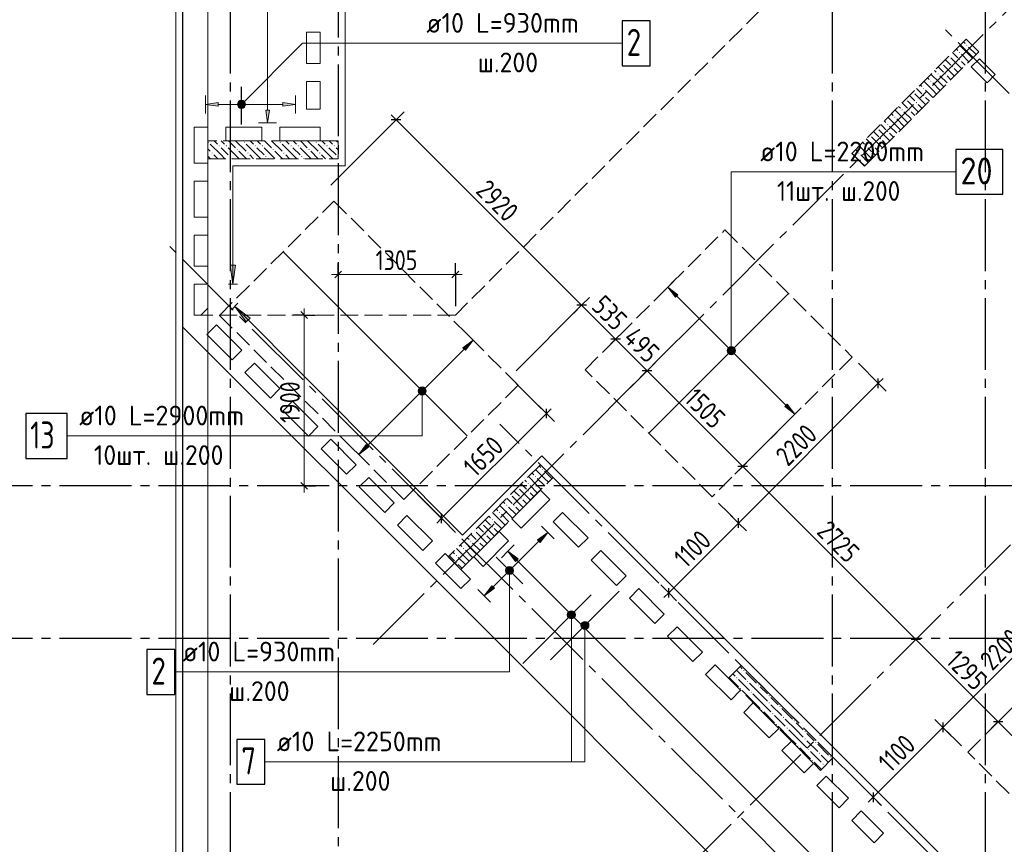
# Model space of a CAD drawing. Header units: millimetres. Extents: x 0 to 43617, y 0 to 59400.
# Tile 4 of 30: x 5581 to 16538, y 15040 to 24218. Entities that reach past the tile are written whole.
import ezdxf

# ---------------------------------------------------------------- set-up
doc = ezdxf.new("R2010")
doc.units = ezdxf.units.MM
doc.linetypes.add('______2', pattern=[270, 200, -70])
doc.linetypes.add('______5', pattern=[1100, 800, -100, 100, -100])
for name, color, linetype, lineweight in [('Standard', 7, 'Continuous', 25), ('ДОП Низ по У', 7, 'Continuous', 25), ('ДОП Низ по Х', 7, 'Continuous', 25), ('ЖБ Пилон', 180, 'Continuous', 25), ('Обрамление П-обр. равн.', 7, 'Continuous', 25), ('Оси', 40, '______5', 18), ('Позиционная метка линия выноска', 7, 'Continuous', 13), ('Позиционная метка номер позиции', 7, 'Continuous', 13), ('Примечания', 7, 'Continuous', 25)]:
    doc.layers.add(name, color=color, linetype=linetype, lineweight=lineweight)
doc.layers.add('ЖБ Перекрытие верхний уровень', color=7, linetype='Continuous', lineweight=25, true_color=0xe0e0ff)
doc.styles.add('GOST 2.304-81', font='txt')
doc.styles.add('ISOCPEUR', font='txt')

msp = doc.modelspace()

# ---------------------------------------------------------------- hatches: boundary and pattern name
at = {"layer": 'ДОП Низ по У', "linetype": 'Continuous', "lineweight": 13, "transparency": 33554687}
msp.add_hatch(color=7, dxfattribs=at).paths.add_polyline_path([(12878, 21128), (12793, 21241), (12906, 21156)], flags=16)
for points in [[(13464, 20544), (13491, 20570), (13474, 20561)], [(13491, 20570), (13464, 20544), (13464, 20525)], [(13491, 20570), (13464, 20525), (13510, 20570)], [(13510, 20570), (13464, 20525), (13474, 20508)], [(13510, 20570), (13474, 20508), (13527, 20561)], [(13527, 20561), (13474, 20508), (13491, 20498)], [(13527, 20561), (13491, 20498), (13536, 20544)], [(13536, 20544), (13491, 20498), (13510, 20498)], [(13536, 20544), (13510, 20498), (13536, 20525)], [(13536, 20525), (13510, 20498), (13527, 20508)], [(14094, 19912), (14207, 19827), (14122, 19940)]]:
    msp.add_hatch(color=7, dxfattribs=at).paths.add_polyline_path(points)
at = {"layer": 'ДОП Низ по Х', "linetype": 'Continuous', "lineweight": 13, "transparency": 33554687}
for points in [[(10541, 20538), (10626, 20651), (10513, 20566)], [(10024, 20095), (10087, 20059), (10034, 20112)], [(10024, 20076), (10070, 20049), (10024, 20095)], [(10024, 20095), (10070, 20049), (10087, 20059)], [(10051, 20049), (10024, 20076), (10034, 20059)], [(10024, 20076), (10051, 20049), (10070, 20049)], [(10034, 20112), (10096, 20076), (10051, 20121)], [(10034, 20112), (10087, 20059), (10096, 20076)], [(10051, 20121), (10096, 20076), (10096, 20095)], [(10051, 20121), (10096, 20095), (10070, 20121)], [(10070, 20121), (10096, 20095), (10087, 20112)]]:
    msp.add_hatch(color=7, dxfattribs=at).paths.add_polyline_path(points)
msp.add_hatch(color=7, dxfattribs=at).paths.add_polyline_path([(9466, 19463), (9353, 19378), (9438, 19491)], flags=16)
at = {"layer": 'ЖБ Пилон', "linetype": 'Continuous', "lineweight": 18, "transparency": 33554687}
for points in [[(16114, 23933), (16121, 23940), (16127, 23933), (16121, 23927)], [(15926, 23815), (15927, 23813), (15921, 23807), (15919, 23809)], [(16034, 23853), (16041, 23860), (16047, 23853), (16041, 23847)], [(16034, 23773), (16041, 23780), (16047, 23773), (16041, 23767)], [(15846, 23735), (15847, 23733), (15841, 23727), (15839, 23729)], [(15954, 23693), (15961, 23700), (15967, 23693), (15961, 23687)], [(15794, 23613), (15801, 23620), (15807, 23613), (15801, 23607)], [(15874, 23613), (15881, 23620), (15887, 23613), (15881, 23607)], [(15634, 23453), (15641, 23460), (15647, 23453), (15641, 23447)], [(15714, 23533), (15721, 23540), (15727, 23533), (15721, 23527)], [(15526, 23415), (15527, 23413), (15521, 23407), (15519, 23409)], [(15634, 23373), (15641, 23380), (15647, 23373), (15641, 23367)], [(15446, 23335), (15447, 23333), (15441, 23327), (15439, 23329)], [(15554, 23293), (15561, 23300), (15567, 23293), (15561, 23287)], [(15314, 23133), (15321, 23140), (15327, 23133), (15321, 23127)], [(15394, 23213), (15401, 23220), (15407, 23213), (15401, 23207)], [(15474, 23213), (15481, 23220), (15487, 23213), (15481, 23207)], [(15126, 23015), (15127, 23013), (15121, 23007), (15119, 23009)], [(15234, 23053), (15241, 23060), (15247, 23053), (15241, 23047)], [(15046, 22935), (15047, 22933), (15041, 22927), (15039, 22929)], [(15234, 22973), (15241, 22980), (15247, 22973), (15241, 22967)], [(7674, 22853), (7681, 22860), (7687, 22853), (7681, 22847)], [(7794, 22813), (7801, 22820), (7807, 22813), (7801, 22807)], [(7874, 22813), (7881, 22820), (7887, 22813), (7881, 22807)], [(8074, 22853), (8081, 22860), (8087, 22853), (8081, 22847)], [(8194, 22813), (8201, 22820), (8207, 22813), (8201, 22807)], [(8274, 22813), (8281, 22820), (8287, 22813), (8281, 22807)], [(8474, 22853), (8481, 22860), (8487, 22853), (8481, 22847)], [(8594, 22813), (8601, 22820), (8607, 22813), (8601, 22807)], [(8674, 22813), (8681, 22820), (8687, 22813), (8681, 22807)], [(8874, 22853), (8881, 22860), (8887, 22853), (8881, 22847)], [(8994, 22813), (9001, 22820), (9007, 22813), (9001, 22807)], [(9074, 22813), (9081, 22820), (9087, 22813), (9081, 22807)], [(14994, 22813), (15001, 22820), (15007, 22813), (15001, 22807)], [(15074, 22813), (15081, 22820), (15087, 22813), (15081, 22807)], [(15154, 22893), (15161, 22900), (15167, 22893), (15161, 22887)], [(7714, 22733), (7721, 22740), (7727, 22733), (7721, 22727)], [(7914, 22693), (7921, 22700), (7927, 22693), (7921, 22687)], [(7994, 22773), (8001, 22780), (8007, 22773), (8001, 22767)], [(8114, 22733), (8121, 22740), (8127, 22733), (8121, 22727)], [(8314, 22693), (8321, 22700), (8327, 22693), (8321, 22687)], [(8394, 22773), (8401, 22780), (8407, 22773), (8401, 22767)], [(8514, 22733), (8521, 22740), (8527, 22733), (8521, 22727)], [(8714, 22693), (8721, 22700), (8727, 22693), (8721, 22687)], [(8794, 22773), (8801, 22780), (8807, 22773), (8801, 22767)], [(8914, 22733), (8921, 22740), (8927, 22733), (8921, 22727)], [(9114, 22693), (9121, 22700), (9124, 22697), (9124, 22690), (9121, 22687)], [(14914, 22733), (14921, 22740), (14927, 22733), (14921, 22727)], [(11394, 19213), (11401, 19220), (11407, 19213), (11401, 19207)], [(11314, 19133), (11321, 19140), (11327, 19133), (11321, 19127)], [(11126, 19015), (11127, 19013), (11121, 19007), (11119, 19009)], [(11234, 19053), (11241, 19060), (11247, 19053), (11241, 19047)], [(11234, 18973), (11241, 18980), (11247, 18973), (11241, 18967)], [(11046, 18935), (11047, 18933), (11041, 18927), (11039, 18929)], [(11154, 18893), (11161, 18900), (11167, 18893), (11161, 18887)], [(10914, 18733), (10921, 18740), (10927, 18733), (10921, 18727)], [(10994, 18813), (11001, 18820), (11007, 18813), (11001, 18807)], [(11074, 18813), (11081, 18820), (11087, 18813), (11081, 18807)], [(10834, 18653), (10841, 18660), (10847, 18653), (10841, 18647)], [(10646, 18535), (10647, 18533), (10641, 18527), (10639, 18529)], [(10726, 18615), (10727, 18613), (10721, 18607), (10719, 18609)], [(10834, 18573), (10841, 18580), (10847, 18573), (10841, 18567)], [(10594, 18413), (10601, 18420), (10607, 18413), (10601, 18407)], [(10674, 18413), (10681, 18420), (10687, 18413), (10681, 18407)], [(10754, 18493), (10761, 18500), (10767, 18493), (10761, 18487)], [(10514, 18333), (10521, 18340), (10527, 18333), (10521, 18327)], [(10434, 18253), (10441, 18260), (10447, 18253), (10441, 18247)], [(10434, 18173), (10441, 18180), (10447, 18173), (10441, 18167)], [(13554, 16893), (13561, 16900), (13567, 16893), (13561, 16887)], [(13634, 16973), (13641, 16980), (13647, 16973), (13641, 16967)], [(13594, 16773), (13601, 16780), (13607, 16773), (13601, 16767)], [(13674, 16853), (13681, 16860), (13687, 16853), (13681, 16847)], [(13794, 16813), (13801, 16820), (13807, 16813), (13801, 16807)], [(13714, 16733), (13721, 16740), (13727, 16733), (13721, 16727)], [(13914, 16693), (13921, 16700), (13927, 16693), (13921, 16687)], [(13914, 16613), (13921, 16620), (13927, 16613), (13921, 16607)], [(14034, 16573), (14041, 16580), (14047, 16573), (14041, 16567)], [(13834, 16533), (13841, 16540), (13847, 16533), (13841, 16527)], [(13954, 16493), (13961, 16500), (13967, 16493), (13961, 16487)], [(14074, 16453), (14081, 16460), (14087, 16453), (14081, 16447)], [(13994, 16373), (14001, 16380), (14007, 16373), (14001, 16367)], [(14114, 16333), (14121, 16340), (14127, 16333), (14121, 16327)], [(14194, 16413), (14201, 16420), (14207, 16413), (14201, 16407)], [(14314, 16293), (14321, 16300), (14327, 16293), (14321, 16287)], [(14314, 16213), (14321, 16220), (14327, 16213), (14321, 16207)], [(14234, 16133), (14241, 16140), (14247, 16133), (14241, 16127)], [(14434, 16173), (14441, 16180), (14447, 16173), (14441, 16167)], [(14354, 16093), (14361, 16100), (14367, 16093), (14361, 16087)], [(14474, 16053), (14481, 16060), (14487, 16053), (14481, 16047)], [(14594, 16013), (14601, 16020), (14607, 16013), (14601, 16007)], [(14394, 15973), (14401, 15980), (14407, 15973), (14401, 15967)], [(14514, 15933), (14521, 15940), (14527, 15933), (14521, 15927)]]:
    msp.add_hatch(color=7, dxfattribs=at).paths.add_polyline_path(points, flags=16)
at = {"layer": 'Обрамление П-обр. равн.', "linetype": 'Continuous', "lineweight": 13, "transparency": 33554687}
for points in [[(7789, 23255), (7649, 23275), (7789, 23295)], [(8360, 23210), (8340, 23070), (8320, 23210)], [(11098, 18188), (11013, 18301), (11127, 18216)], [(10863, 17890), (10750, 17805), (10834, 17918)]]:
    msp.add_hatch(color=7, dxfattribs=at).paths.add_polyline_path(points, flags=16)
for points in [[(8010, 23253), (8010, 23298), (8004, 23275)], [(8010, 23298), (8026, 23236), (8026, 23314)], [(8010, 23298), (8010, 23253), (8026, 23236)], [(8026, 23314), (8049, 23230), (8049, 23320)], [(8026, 23314), (8026, 23236), (8049, 23230)], [(8049, 23320), (8049, 23230), (8071, 23236)], [(8049, 23320), (8071, 23236), (8071, 23314)], [(8071, 23314), (8071, 23236), (8088, 23253)], [(8071, 23314), (8088, 23253), (8088, 23298)], [(8088, 23298), (8088, 23253), (8094, 23275)], [(8509, 23255), (8649, 23275), (8509, 23295)], [(11372, 18399), (11457, 18512), (11344, 18427)], [(10996, 18097), (11059, 18061), (11006, 18114)], [(10996, 18078), (11042, 18051), (10996, 18097)], [(10996, 18097), (11042, 18051), (11059, 18061)], [(11006, 18114), (11068, 18078), (11023, 18124)], [(11006, 18114), (11059, 18061), (11068, 18078)], [(11023, 18124), (11068, 18078), (11068, 18097)], [(11023, 18124), (11068, 18097), (11042, 18124)], [(11042, 18124), (11068, 18097), (11059, 18114)], [(11023, 18051), (10996, 18078), (11006, 18061)], [(10996, 18078), (11023, 18051), (11042, 18051)], [(11684, 17604), (11711, 17630), (11694, 17621)], [(11711, 17630), (11684, 17604), (11684, 17585)], [(11711, 17630), (11684, 17585), (11730, 17630)], [(11730, 17630), (11684, 17585), (11694, 17568)], [(11730, 17630), (11694, 17568), (11747, 17621)], [(11747, 17621), (11694, 17568), (11711, 17558)], [(11747, 17621), (11711, 17558), (11757, 17604)], [(11757, 17604), (11711, 17558), (11730, 17558)], [(11757, 17604), (11730, 17558), (11757, 17585)], [(11757, 17585), (11730, 17558), (11747, 17568)]]:
    msp.add_hatch(color=7, dxfattribs=at).paths.add_polyline_path(points)
at = {"layer": 'Позиционная метка линия выноска', "linetype": 'Continuous', "lineweight": 13, "transparency": 33554687}
msp.add_hatch(color=7, dxfattribs=at).paths.add_polyline_path([(7924, 21485), (7954, 21275), (7984, 21485)])
msp.add_hatch(color=7, dxfattribs=at).paths.add_polyline_path([(8102, 20855), (7975, 21025), (8144, 20897)], flags=16)
at = {"layer": 'Позиционная метка номер позиции', "linetype": 'Continuous', "lineweight": 13, "transparency": 33554687}
for points in [[(8006, 23286), (8081, 23243), (8017, 23307)], [(8006, 23264), (8060, 23232), (8006, 23286)], [(8006, 23286), (8060, 23232), (8081, 23243)], [(8038, 23232), (8006, 23264), (8017, 23243)], [(8006, 23264), (8038, 23232), (8060, 23232)], [(8017, 23307), (8092, 23264), (8038, 23318)], [(8017, 23307), (8081, 23243), (8092, 23264)], [(8038, 23318), (8092, 23264), (8092, 23286)], [(8038, 23318), (8092, 23286), (8060, 23318)], [(8060, 23318), (8092, 23286), (8081, 23307)], [(13455, 20534), (13545, 20534), (13539, 20557)], [(13455, 20534), (13539, 20557), (13461, 20557)], [(13461, 20512), (13545, 20534), (13455, 20534)], [(13461, 20557), (13539, 20557), (13523, 20573)], [(13461, 20557), (13523, 20573), (13478, 20573)], [(13461, 20512), (13539, 20512), (13545, 20534)], [(13478, 20495), (13539, 20512), (13461, 20512)], [(13478, 20573), (13523, 20573), (13500, 20579)], [(13478, 20495), (13523, 20495), (13539, 20512)], [(13523, 20495), (13478, 20495), (13500, 20489)], [(10099, 20108), (10021, 20108), (10015, 20085)], [(10099, 20108), (10015, 20085), (10105, 20085)], [(10105, 20085), (10015, 20085), (10021, 20063)], [(10083, 20124), (10038, 20124), (10021, 20108)], [(10083, 20124), (10021, 20108), (10099, 20108)], [(10105, 20085), (10021, 20063), (10099, 20063)], [(10099, 20063), (10021, 20063), (10038, 20046)], [(10038, 20124), (10083, 20124), (10060, 20130)], [(10099, 20063), (10038, 20046), (10083, 20046)], [(10083, 20046), (10038, 20046), (10060, 20040)], [(11071, 18110), (10994, 18110), (10987, 18088)], [(11071, 18110), (10987, 18088), (11077, 18088)], [(11077, 18088), (10987, 18088), (10994, 18065)], [(11055, 18126), (11010, 18126), (10994, 18110)], [(11055, 18126), (10994, 18110), (11071, 18110)], [(11077, 18088), (10994, 18065), (11071, 18065)], [(11010, 18126), (11055, 18126), (11032, 18133)], [(11071, 18065), (10994, 18065), (11010, 18049)], [(11071, 18065), (11010, 18049), (11055, 18049)], [(11055, 18049), (11010, 18049), (11032, 18043)], [(11759, 17617), (11682, 17617), (11675, 17594)], [(11759, 17617), (11675, 17594), (11765, 17594)], [(11765, 17594), (11675, 17594), (11682, 17572)], [(11743, 17633), (11698, 17633), (11682, 17617)], [(11743, 17633), (11682, 17617), (11759, 17617)], [(11765, 17594), (11682, 17572), (11759, 17572)], [(11759, 17572), (11682, 17572), (11698, 17555)], [(11698, 17633), (11743, 17633), (11720, 17639)], [(11759, 17572), (11698, 17555), (11743, 17555)], [(11743, 17555), (11698, 17555), (11720, 17549)], [(11909, 17498), (11832, 17498), (11826, 17476)], [(11909, 17498), (11826, 17476), (11916, 17476)], [(11916, 17476), (11826, 17476), (11832, 17453)], [(11893, 17514), (11848, 17514), (11832, 17498)], [(11893, 17514), (11832, 17498), (11909, 17498)], [(11916, 17476), (11832, 17453), (11909, 17453)], [(11909, 17453), (11832, 17453), (11848, 17437)], [(11848, 17514), (11893, 17514), (11871, 17521)], [(11909, 17453), (11848, 17437), (11893, 17437)], [(11893, 17437), (11848, 17437), (11871, 17431)]]:
    msp.add_hatch(color=7, dxfattribs=at).paths.add_polyline_path(points)

# ---------------------------------------------------------------- linework, layer by layer
at = {"layer": 'Standard', "color": 7, "linetype": 'Continuous', "lineweight": 13, "transparency": 33554687}
for p, q in [((9769, 23104), (9716, 23157)), ((11834, 21039), (9769, 23104)), ((9124, 21381), (9049, 21381)), ((9124, 21381), (10429, 21381)), ((10429, 21381), (10504, 21381)), ((12212, 20661), (11834, 21039)), ((8748, 20930), (8748, 21005)), ((12562, 20311), (12212, 20661)), ((13627, 19246), (12562, 20311)), ((13580, 18615), (15136, 20171)), ((15136, 20171), (15189, 20224)), ((10275, 18668), (11442, 19834)), ((11442, 19834), (11495, 19887)), ((15554, 17320), (13627, 19246)), ((8748, 19030), (8748, 18955)), ((10275, 18668), (10222, 18615)), ((12803, 17838), (13580, 18615)), ((17410, 17897), (15855, 16341)), ((12803, 17838), (12750, 17785)), ((16469, 16404), (15554, 17320)), ((15855, 16341), (15077, 15563)), ((17463, 15410), (16469, 16404)), ((15077, 15563), (15024, 15510))]:
    msp.add_line(p, q, dxfattribs=at)
at = {"layer": 'Standard', "color": 251, "linetype": 'Continuous', "lineweight": -3, "true_color": 0x656565, "transparency": 33554687}
for p, q in [((9769, 23104), (9858, 23192)), ((9769, 23104), (9042, 22376)), ((9769, 23104), (9681, 23015)), ((9124, 21381), (9124, 21506)), ((10429, 21381), (10429, 21506)), ((9124, 21381), (9124, 21256)), ((9124, 21381), (9124, 21030)), ((10429, 21381), (10429, 21256)), ((10429, 21381), (10429, 21030)), ((11834, 21039), (11107, 20311)), ((11834, 21039), (11746, 20951)), ((11834, 21039), (11923, 21127)), ((8748, 20930), (8623, 20930)), ((8748, 20930), (8873, 20930)), ((8748, 20930), (8748, 20930)), ((12212, 20661), (12301, 20749)), ((12212, 20661), (12124, 20572)), ((12212, 20661), (12157, 20605)), ((12562, 20311), (12651, 20399)), ((15136, 20171), (14914, 20393)), ((12562, 20311), (12373, 20122)), ((12562, 20311), (12474, 20222)), ((15136, 20171), (15048, 20259)), ((15136, 20171), (15224, 20083)), ((11442, 19834), (11354, 19923)), ((11442, 19834), (11531, 19746)), ((13627, 19246), (13715, 19335)), ((13627, 19246), (13538, 19158)), ((8748, 19030), (8623, 19030)), ((8748, 19030), (8873, 19030)), ((8748, 19030), (8748, 19030)), ((10275, 18668), (9940, 19003)), ((10275, 18668), (10187, 18756)), ((10275, 18668), (10364, 18579)), ((13580, 18615), (13492, 18704)), ((13580, 18615), (13669, 18527)), ((12803, 17838), (12714, 17926)), ((12803, 17838), (12891, 17749)), ((12803, 17838), (12803, 17838)), ((15554, 17320), (15355, 17121)), ((15554, 17320), (15465, 17231)), ((15554, 17320), (15642, 17408)), ((16469, 16404), (16558, 16492)), ((15855, 16341), (15766, 16430)), ((15855, 16341), (15943, 16253)), ((15855, 16341), (16060, 16136)), ((16469, 16404), (16381, 16315)), ((16469, 16404), (16469, 16404)), ((15077, 15563), (14988, 15652)), ((15077, 15563), (15165, 15475)), ((15077, 15563), (15077, 15563))]:
    msp.add_line(p, q, dxfattribs=at)
at = {"layer": 'Standard', "color": 7, "linetype": 'Continuous', "lineweight": 25, "transparency": 33554687}
for p, q in [((9822, 23104), (9716, 23104)), ((9086, 21343), (9161, 21418)), ((10391, 21343), (10466, 21418)), ((11887, 21039), (11781, 21039)), ((8710, 20968), (8785, 20893)), ((12265, 20661), (12159, 20661)), ((12616, 20311), (12509, 20311)), ((15136, 20118), (15136, 20224)), ((11442, 19781), (11442, 19887)), ((13680, 19246), (13574, 19246)), ((8710, 19068), (8785, 18993)), ((10275, 18615), (10275, 18721)), ((13580, 18562), (13580, 18668)), ((12803, 17785), (12803, 17891)), ((15607, 17320), (15501, 17320)), ((15855, 16394), (15855, 16288)), ((16522, 16404), (16416, 16404)), ((15077, 15616), (15077, 15510))]:
    msp.add_line(p, q, dxfattribs=at)
at = {"layer": 'Standard', "color": 254, "linetype": 'Continuous', "lineweight": 18, "true_color": 0xc4c4ff, "transparency": 33554687}
msp.add_lwpolyline([(7319, 10025), (33145, 10025), (33145, 57291), (7319, 57291), (7319, 10025)], dxfattribs=at)
at = {"layer": 'Standard', "color": 7, "linetype": 'Continuous', "lineweight": 25, "transparency": 33554687}
msp.add_lwpolyline([(7394, 10100), (33074, 10100), (33074, 57220), (7394, 57220), (7394, 10100)], dxfattribs=at)
at = {"layer": 'Standard', "color": 7, "linetype": 'Continuous', "lineweight": 13, "transparency": 33554687}
for points in [[(7674, 10380), (33074, 10380), (33074, 57220), (7674, 57220), (7674, 10380)], [(8748, 20930), (8748, 19666), (8748, 19666), (8748, 19030)]]:
    msp.add_lwpolyline(points, dxfattribs=at)
at = {"layer": 'Standard', "color": 251, "linetype": 'Continuous', "lineweight": -3, "true_color": 0x656565, "transparency": 33554687}
for points in [[(11442, 19834), (11333, 19944), (11333, 19944), (11107, 20170)], [(13627, 19246), (13639, 19258), (13639, 19258), (13639, 19258), (13639, 19258), (13639, 19258), (13639, 19258), (13639, 19258), (13639, 19258), (14137, 19756)], [(13580, 18615), (13568, 18627), (13568, 18627), (13468, 18728), (13468, 18728), (13359, 18837)]]:
    msp.add_lwpolyline(points, dxfattribs=at)
at = {"layer": 'ДОП Низ по У', "color": 7, "linetype": 'Continuous', "lineweight": 13, "transparency": 33554687}
msp.add_line((13800, 22524), (15886, 22524), dxfattribs=at)
at = {"layer": 'ДОП Низ по У', "color": 251, "linetype": 'Continuous', "lineweight": 13, "true_color": 0x494949, "transparency": 33554687}
for p, q in [((12793, 21241), (12864, 21312)), ((12793, 21241), (12722, 21170)), ((12793, 21241), (12906, 21156)), ((12878, 21128), (12793, 21241)), ((12793, 21241), (12793, 21241)), ((12906, 21156), (12878, 21128)), ((12892, 21142), (13479, 20555)), ((13474, 20508), (13474, 20508)), ((13521, 20513), (14108, 19926)), ((13527, 20561), (13527, 20561)), ((14122, 19940), (14094, 19912)), ((14094, 19912), (14207, 19827)), ((14207, 19827), (14122, 19940)), ((14207, 19827), (14278, 19898)), ((14207, 19827), (14137, 19756)), ((14207, 19827), (14207, 19827))]:
    msp.add_line(p, q, dxfattribs=at)
at = {"layer": 'ДОП Низ по У', "color": 7, "linetype": 'Continuous', "lineweight": 18, "transparency": 33554687}
msp.add_line((14133, 21167), (12584, 19618), dxfattribs=at)
at = {"layer": 'ДОП Низ по У', "color": 7, "linetype": 'Continuous', "lineweight": 25, "transparency": 33554687}
msp.add_lwpolyline([(16000, 22274), (16520, 22274), (16520, 22774), (16000, 22774), (16000, 22274)], dxfattribs=at)
at = {"layer": 'ДОП Низ по У', "color": 251, "linetype": 'Continuous', "lineweight": 13, "true_color": 0x494949, "transparency": 33554687}
msp.add_circle((13500, 20534), 37.5, dxfattribs=at)
at = {"layer": 'ДОП Низ по Х', "color": 7, "linetype": 'Continuous', "lineweight": 18, "transparency": 33554687}
msp.add_line((8515, 21630), (10559, 19587), dxfattribs=at)
at = {"layer": 'ДОП Низ по Х', "color": 251, "linetype": 'Continuous', "lineweight": 13, "true_color": 0x494949, "transparency": 33554687}
for p, q in [((10626, 20651), (10555, 20721)), ((10626, 20651), (10513, 20566)), ((10541, 20538), (10626, 20651)), ((10626, 20651), (10697, 20580)), ((10626, 20651), (10626, 20651)), ((10081, 20106), (10527, 20552)), ((10513, 20566), (10541, 20538)), ((9452, 19477), (10039, 20064)), ((10034, 20112), (10034, 20112)), ((10087, 20059), (10087, 20059)), ((9353, 19378), (9282, 19449)), ((9353, 19378), (9438, 19491)), ((9466, 19463), (9353, 19378)), ((9438, 19491), (9466, 19463)), ((9353, 19378), (9424, 19307)), ((9353, 19378), (9353, 19378))]:
    msp.add_line(p, q, dxfattribs=at)
at = {"layer": 'ДОП Низ по Х', "color": 7, "linetype": 'Continuous', "lineweight": 13, "transparency": 33554687}
msp.add_line((6222, 19585), (8308, 19585), dxfattribs=at)
at = {"layer": 'ДОП Низ по Х', "color": 7, "linetype": 'Continuous', "lineweight": 25, "transparency": 33554687}
msp.add_lwpolyline([(5648, 19335), (6108, 19335), (6108, 19835), (5648, 19835), (5648, 19335)], dxfattribs=at)
at = {"layer": 'ДОП Низ по Х', "color": 251, "linetype": 'Continuous', "lineweight": 13, "true_color": 0x494949, "transparency": 33554687}
msp.add_circle((10060, 20085), 37.5, dxfattribs=at)
at = {"layer": 'ЖБ Перекрытие верхний уровень', "color": 7, "linetype": 'Continuous', "lineweight": 18, "transparency": 33554687}
for p, q in [((7394, 28680), (7394, 20800)), ((8774, 23730), (8774, 24080)), ((8774, 24080), (8924, 24080)), ((8924, 24080), (8924, 23730)), ((16261, 23783), (16170, 23691)), ((16438, 23606), (16261, 23783)), ((8924, 23730), (8774, 23730)), ((16170, 23691), (16346, 23515)), ((16346, 23515), (16438, 23606)), ((8774, 23530), (8924, 23530)), ((8774, 23220), (8774, 23530)), ((8924, 23530), (8924, 23220)), ((8924, 23220), (8774, 23220)), ((7524, 22620), (7524, 23020)), ((7524, 23020), (7674, 23020)), ((7674, 23020), (7674, 22620)), ((7874, 22870), (7874, 23020)), ((7874, 23020), (8274, 23020)), ((8274, 23020), (8274, 22870)), ((8474, 23020), (8924, 23020)), ((8474, 22870), (8474, 23020)), ((8924, 23020), (8924, 22870)), ((8274, 22870), (7874, 22870)), ((8924, 22870), (8474, 22870)), ((7674, 22620), (7524, 22620)), ((7524, 22420), (7674, 22420)), ((7524, 22020), (7524, 22420)), ((7674, 22420), (7674, 22020)), ((7674, 22020), (7524, 22020)), ((7524, 21475), (7524, 21820)), ((7524, 21820), (7674, 21820)), ((7674, 21820), (7674, 21475)), ((7674, 21475), (7524, 21475)), ((7524, 20930), (7524, 21275)), ((7524, 21275), (7674, 21275)), ((7674, 21275), (7674, 21008)), ((7596, 20930), (7524, 20930)), ((7674, 21008), (7596, 20930)), ((7663, 20714), (7769, 20820)), ((7769, 20820), (8052, 20538)), ((7394, 20800), (10527, 17667)), ((7946, 20432), (7663, 20714)), ((8052, 20538), (7946, 20432)), ((8087, 20290), (8193, 20396)), ((8193, 20396), (8476, 20113)), ((8370, 20007), (8087, 20290)), ((8476, 20113), (8370, 20007)), ((8512, 19866), (8618, 19972)), ((8618, 19972), (8900, 19689)), ((8794, 19583), (8512, 19866)), ((8900, 19689), (8794, 19583)), ((8936, 19442), (9042, 19548)), ((9042, 19548), (9325, 19265)), ((9219, 19159), (8936, 19442)), ((9325, 19265), (9219, 19159)), ((9360, 19017), (9466, 19123)), ((9466, 19123), (9749, 18841)), ((9643, 18734), (9360, 19017)), ((11057, 18664), (11375, 18982)), ((11375, 18982), (11481, 18876)), ((11481, 18876), (11163, 18558)), ((9749, 18841), (9643, 18734)), ((9784, 18593), (9890, 18699)), ((9890, 18699), (10173, 18416)), ((11163, 18558), (11057, 18664)), ((11517, 18628), (11623, 18734)), ((11800, 18346), (11517, 18628)), ((11623, 18734), (11906, 18452)), ((10067, 18310), (9784, 18593)), ((10633, 18240), (10916, 18522)), ((10916, 18522), (11022, 18416)), ((10173, 18416), (10067, 18310)), ((11022, 18416), (10739, 18133)), ((11906, 18452), (11800, 18346)), ((11941, 18204), (12047, 18310)), ((12047, 18310), (12330, 18027)), ((10209, 18169), (10315, 18275)), ((10315, 18275), (10598, 17992)), ((10739, 18133), (10633, 18240)), ((12224, 17921), (11941, 18204)), ((10491, 17886), (10209, 18169)), ((10598, 17992), (10491, 17886)), ((12330, 18027), (12224, 17921)), ((12365, 17780), (12471, 17886)), ((12471, 17886), (12754, 17603)), ((12648, 17497), (12365, 17780)), ((10527, 17667), (15264, 12929)), ((12754, 17603), (12648, 17497)), ((12790, 17356), (12896, 17462)), ((12896, 17462), (13178, 17179)), ((13072, 17073), (12790, 17356)), ((13178, 17179), (13072, 17073)), ((13214, 16931), (13320, 17037)), ((13320, 17037), (13603, 16755)), ((13497, 16649), (13214, 16931)), ((13603, 16755), (13497, 16649)), ((13638, 16507), (13744, 16613)), ((13744, 16613), (14027, 16330)), ((13921, 16224), (13638, 16507)), ((14027, 16330), (13921, 16224)), ((14062, 16083), (14168, 16189)), ((14168, 16189), (14416, 15941)), ((14310, 15835), (14062, 16083)), ((14416, 15941), (14310, 15835)), ((14451, 15694), (14557, 15800)), ((14557, 15800), (14805, 15553)), ((14699, 15446), (14451, 15694)), ((14805, 15553), (14699, 15446)), ((14840, 15305), (14946, 15411)), ((14946, 15411), (15194, 15164)), ((15088, 15058), (14840, 15305)), ((15194, 15164), (15088, 15058))]:
    msp.add_line(p, q, dxfattribs=at)
at = {"layer": 'ЖБ Пилон', "color": 253, "linetype": '______2', "lineweight": 13, "true_color": 0xa0a0a0, "transparency": 33554687}
for p, q in [((16113, 24002), (14840, 22730)), ((16254, 23861), (16113, 24002)), ((14982, 22588), (16254, 23861)), ((9124, 22870), (7674, 22870)), ((7674, 22870), (7674, 22670)), ((9124, 22670), (9124, 22870)), ((14840, 22730), (14982, 22588)), ((7674, 22670), (9124, 22670)), ((11375, 19265), (10350, 18240)), ((11517, 19123), (11375, 19265)), ((10491, 18098), (11517, 19123)), ((10350, 18240), (10491, 18098)), ((13610, 17030), (13469, 16889)), ((14635, 16005), (13610, 17030)), ((13469, 16889), (14494, 15863)), ((14494, 15863), (14635, 16005))]:
    msp.add_line(p, q, dxfattribs=at)
at = {"layer": 'ЖБ Пилон', "color": 9, "linetype": 'Continuous', "lineweight": 18, "true_color": 0xc7c7c7, "transparency": 33554687}
for p, q in [((16002, 23892), (16021, 23873)), ((16141, 23833), (16042, 23932)), ((16082, 23972), (16101, 23953)), ((16141, 23913), (16221, 23833)), ((15941, 23793), (16061, 23673)), ((15981, 23833), (15962, 23852)), ((16021, 23793), (15981, 23833)), ((16061, 23833), (16141, 23753)), ((16141, 23833), (16184, 23790)), ((16221, 23833), (16224, 23830)), ((15821, 23673), (15802, 23692)), ((15861, 23633), (15821, 23673)), ((15861, 23713), (15981, 23593)), ((15882, 23772), (15941, 23713)), ((15981, 23673), (16024, 23630)), ((16061, 23753), (16104, 23710)), ((15682, 23572), (15701, 23553)), ((15821, 23513), (15722, 23612)), ((15762, 23652), (15781, 23633)), ((15821, 23593), (15901, 23513)), ((15901, 23593), (15944, 23550)), ((15581, 23433), (15562, 23452)), ((15602, 23492), (15621, 23473)), ((15741, 23433), (15642, 23532)), ((15741, 23513), (15821, 23433)), ((15821, 23513), (15864, 23470)), ((15482, 23372), (15541, 23313)), ((15541, 23393), (15661, 23273)), ((15621, 23393), (15581, 23433)), ((15661, 23433), (15741, 23353)), ((15661, 23353), (15704, 23310)), ((15741, 23433), (15784, 23390)), ((15821, 23433), (15824, 23430)), ((15362, 23252), (15381, 23233)), ((15421, 23273), (15402, 23292)), ((15461, 23233), (15421, 23273)), ((15461, 23313), (15581, 23193)), ((15581, 23273), (15624, 23230)), ((15341, 23033), (15242, 23132)), ((15282, 23172), (15301, 23153)), ((15421, 23113), (15322, 23212)), ((15421, 23193), (15501, 23113)), ((15501, 23193), (15544, 23150)), ((15181, 23033), (15162, 23052)), ((15221, 22993), (15181, 23033)), ((15202, 23092), (15221, 23073)), ((15261, 23033), (15341, 22953)), ((15341, 23113), (15421, 23033)), ((15341, 23033), (15384, 22990)), ((15421, 23113), (15464, 23070)), ((15421, 23033), (15424, 23030)), ((15061, 22913), (15181, 22793)), ((15082, 22972), (15141, 22913)), ((15141, 22993), (15261, 22873)), ((15261, 22953), (15304, 22910)), ((7821, 22713), (7701, 22833)), ((7744, 22870), (7781, 22833)), ((7821, 22793), (7901, 22713)), ((7861, 22833), (7824, 22870)), ((7901, 22793), (8021, 22673)), ((7904, 22870), (7981, 22793)), ((7984, 22870), (8101, 22753)), ((8221, 22713), (8101, 22833)), ((8144, 22870), (8181, 22833)), ((8221, 22793), (8301, 22713)), ((8261, 22833), (8224, 22870)), ((8301, 22793), (8421, 22673)), ((8304, 22870), (8381, 22793)), ((8384, 22870), (8501, 22753)), ((8621, 22713), (8501, 22833)), ((8544, 22870), (8581, 22833)), ((8621, 22793), (8701, 22713)), ((8661, 22833), (8624, 22870)), ((8701, 22793), (8821, 22673)), ((8704, 22870), (8781, 22793)), ((8784, 22870), (8901, 22753)), ((9021, 22713), (8901, 22833)), ((8944, 22870), (8981, 22833)), ((9021, 22793), (9101, 22713)), ((9061, 22833), (9024, 22870)), ((9101, 22793), (9124, 22770)), ((9104, 22870), (9124, 22850)), ((15021, 22713), (14922, 22812)), ((14962, 22852), (14981, 22833)), ((15021, 22873), (15002, 22892)), ((15061, 22833), (15021, 22873)), ((15021, 22793), (15101, 22713)), ((15101, 22793), (15144, 22750)), ((15181, 22873), (15224, 22830)), ((7674, 22780), (7701, 22753)), ((7704, 22670), (7674, 22700)), ((7741, 22713), (7784, 22670)), ((7821, 22713), (7864, 22670)), ((8104, 22670), (8021, 22753)), ((8141, 22713), (8184, 22670)), ((8221, 22713), (8264, 22670)), ((8504, 22670), (8421, 22753)), ((8541, 22713), (8584, 22670)), ((8621, 22713), (8664, 22670)), ((8904, 22670), (8821, 22753)), ((8941, 22713), (8984, 22670)), ((9021, 22713), (9064, 22670)), ((14941, 22633), (14842, 22732)), ((14882, 22772), (14901, 22753)), ((14941, 22713), (15021, 22633)), ((15021, 22713), (15064, 22670)), ((7944, 22670), (7941, 22673)), ((8344, 22670), (8341, 22673)), ((8744, 22670), (8741, 22673)), ((14941, 22633), (14984, 22590)), ((15021, 22633), (15024, 22630)), ((11421, 19113), (11322, 19212)), ((11362, 19252), (11381, 19233)), ((11421, 19193), (11501, 19113)), ((11202, 19092), (11221, 19073)), ((11341, 19033), (11242, 19132)), ((11282, 19172), (11301, 19153)), ((11341, 19113), (11421, 19033)), ((11421, 19113), (11464, 19070)), ((11082, 18972), (11141, 18913)), ((11141, 18993), (11261, 18873)), ((11181, 19033), (11162, 19052)), ((11221, 18993), (11181, 19033)), ((11261, 19033), (11341, 18953)), ((11341, 19033), (11384, 18990)), ((11421, 19033), (11424, 19030)), ((10962, 18852), (10981, 18833)), ((11021, 18873), (11002, 18892)), ((11061, 18833), (11021, 18873)), ((11061, 18913), (11181, 18793)), ((11181, 18873), (11224, 18830)), ((11261, 18953), (11304, 18910)), ((10882, 18772), (10901, 18753)), ((11021, 18713), (10922, 18812)), ((11021, 18793), (11101, 18713)), ((11101, 18793), (11144, 18750)), ((10781, 18633), (10762, 18652)), ((10821, 18593), (10781, 18633)), ((10802, 18692), (10821, 18673)), ((10941, 18633), (10842, 18732)), ((10861, 18633), (10941, 18553)), ((10941, 18713), (11021, 18633)), ((10941, 18633), (10984, 18590)), ((11021, 18713), (11064, 18670)), ((11021, 18633), (11024, 18630)), ((10682, 18572), (10741, 18513)), ((10741, 18593), (10861, 18473)), ((10861, 18553), (10904, 18510)), ((10621, 18313), (10522, 18412)), ((10562, 18452), (10581, 18433)), ((10621, 18473), (10602, 18492)), ((10661, 18433), (10621, 18473)), ((10661, 18513), (10781, 18393)), ((10781, 18473), (10824, 18430)), ((10541, 18233), (10442, 18332)), ((10482, 18372), (10501, 18353)), ((10541, 18313), (10621, 18233)), ((10621, 18393), (10701, 18313)), ((10621, 18313), (10664, 18270)), ((10701, 18393), (10744, 18350)), ((10381, 18233), (10362, 18252)), ((10421, 18193), (10381, 18233)), ((10402, 18292), (10421, 18273)), ((10461, 18233), (10541, 18153)), ((10541, 18233), (10584, 18190)), ((10621, 18233), (10624, 18230)), ((10461, 18153), (10504, 18110)), ((13621, 16993), (13597, 17017)), ((13477, 16897), (13581, 16793)), ((13517, 16937), (13541, 16913)), ((13557, 16977), (13661, 16873)), ((13661, 16953), (13781, 16833)), ((13581, 16873), (13701, 16753)), ((13821, 16713), (13701, 16833)), ((13821, 16793), (13901, 16713)), ((13741, 16633), (13621, 16753)), ((13741, 16713), (13821, 16633)), ((13821, 16713), (13901, 16633)), ((13981, 16633), (13941, 16673)), ((13741, 16633), (13821, 16553)), ((13821, 16633), (13941, 16513)), ((13941, 16593), (14061, 16473)), ((14021, 16593), (13981, 16633)), ((14061, 16553), (14181, 16433)), ((13861, 16513), (13981, 16393)), ((13981, 16473), (14101, 16353)), ((14141, 16233), (14021, 16353)), ((14221, 16313), (14101, 16433)), ((14221, 16393), (14301, 16313)), ((14141, 16313), (14221, 16233)), ((14141, 16233), (14221, 16153)), ((14221, 16313), (14301, 16233)), ((14221, 16233), (14341, 16113)), ((14381, 16233), (14341, 16273)), ((14421, 16193), (14381, 16233)), ((14261, 16113), (14381, 15993)), ((14341, 16193), (14461, 16073)), ((14461, 16153), (14581, 16033)), ((14381, 16073), (14501, 15953)), ((14582, 15952), (14501, 16033)), ((14502, 15872), (14421, 15953)), ((14541, 15913), (14542, 15912)), ((14621, 15993), (14622, 15992))]:
    msp.add_line(p, q, dxfattribs=at)
at = {"layer": 'Обрамление П-обр. равн.', "color": 251, "linetype": 'Continuous', "lineweight": 13, "true_color": 0x494949, "transparency": 33554687}
for p, q in [((8340, 23210), (8340, 27440)), ((7649, 23275), (7649, 23375)), ((8649, 23275), (8649, 23375)), ((7649, 23275), (7789, 23295)), ((7789, 23255), (7649, 23275)), ((7649, 23275), (7649, 23175)), ((7649, 23275), (7649, 23275)), ((7789, 23295), (7789, 23255)), ((7789, 23275), (8019, 23275)), ((8049, 23320), (8049, 23320)), ((8049, 23230), (8049, 23230)), ((8079, 23275), (8509, 23275)), ((8649, 23275), (8509, 23295)), ((8509, 23295), (8509, 23255)), ((8509, 23255), (8649, 23275)), ((8649, 23275), (8649, 23175)), ((8649, 23275), (8649, 23275)), ((8340, 23070), (8320, 23210)), ((8320, 23210), (8360, 23210)), ((8360, 23210), (8340, 23070)), ((8340, 23070), (8240, 23070)), ((8340, 23070), (8440, 23070)), ((8340, 23070), (8340, 23070)), ((11457, 18512), (11386, 18582)), ((11054, 18109), (11358, 18413)), ((11457, 18512), (11344, 18427)), ((11344, 18427), (11372, 18399)), ((11372, 18399), (11457, 18512)), ((11457, 18512), (11527, 18441)), ((11457, 18512), (11457, 18512)), ((11013, 18301), (10943, 18230)), ((11013, 18301), (11084, 18372)), ((11013, 18301), (11127, 18216)), ((11098, 18188), (11013, 18301)), ((11013, 18301), (11013, 18301)), ((11127, 18216), (11098, 18188)), ((11112, 18202), (11699, 17615)), ((11006, 18114), (11006, 18114)), ((10849, 17904), (11011, 18066)), ((11059, 18061), (11059, 18061)), ((10750, 17805), (10679, 17875)), ((10750, 17805), (10834, 17918)), ((10863, 17890), (10750, 17805)), ((10834, 17918), (10863, 17890)), ((10750, 17805), (10820, 17734)), ((10750, 17805), (10750, 17805)), ((11694, 17568), (11694, 17568)), ((11742, 17573), (15440, 13875)), ((11747, 17621), (11747, 17621))]:
    msp.add_line(p, q, dxfattribs=at)
at = {"layer": 'Обрамление П-обр. равн.', "color": 7, "linetype": 'Continuous', "lineweight": 25, "transparency": 33554687}
for p, q in [((8049, 23050), (8049, 23470)), ((10884, 18236), (11181, 17939)), ((11178, 17051), (11941, 17815)), ((12252, 17857), (11489, 17094))]:
    msp.add_line(p, q, dxfattribs=at)
at = {"layer": 'Обрамление П-обр. равн.', "color": 7, "linetype": 'Continuous', "lineweight": 13, "transparency": 33554687}
for p, q in [((7375, 16958), (9307, 16958)), ((8421, 15958), (10507, 15958))]:
    msp.add_line(p, q, dxfattribs=at)
at = {"layer": 'Обрамление П-обр. равн.', "color": 7, "linetype": 'Continuous', "lineweight": 25, "transparency": 33554687}
for points in [[(12286, 23705), (12596, 23705), (12596, 24205), (12286, 24205), (12286, 23705)], [(6997, 16708), (7307, 16708), (7307, 17208), (6997, 17208), (6997, 16708)], [(7997, 15708), (8307, 15708), (8307, 16208), (7997, 16208), (7997, 15708)]]:
    msp.add_lwpolyline(points, dxfattribs=at)
at = {"layer": 'Обрамление П-обр. равн.', "color": 251, "linetype": 'Continuous', "lineweight": 13, "true_color": 0x494949, "transparency": 33554687}
for centre, radius in [((8049, 23275), 45), ((11032, 18088), 37.5), ((11720, 17594), 37.5)]:
    msp.add_circle(centre, radius, dxfattribs=at)
at = {"layer": 'Оси', "color": 8, "linetype": '______5', "lineweight": -3, "transparency": 33554687}
for p, q in [((9124, 57820), (9124, 7100)), ((7924, 57420), (7924, 7100)), ((14624, 57420), (14624, 7100)), ((16324, 57420), (16324, 7100)), ((9516, 17264), (28172, 35920)), ((12153, 13919), (31163, 32929)), ((22036, 17952), (15820, 24169)), ((16513, 12430), (7200, 21743)), ((17362, 13278), (10923, 19717)), ((33224, 19030), (4600, 19030)), ((33224, 17330), (4600, 17330)), ((9516, 17264), (9516, 17264)), ((9516, 17264), (9516, 17264))]:
    msp.add_line(p, q, dxfattribs=at)
at = {"layer": 'Позиционная метка линия выноска', "color": 251, "linetype": 'Continuous', "lineweight": 13, "true_color": 0x494949, "transparency": 33554687}
for p, q in [((7984, 21485), (7924, 21485)), ((7924, 21485), (7954, 21275)), ((7954, 21485), (7954, 21500)), ((7954, 21275), (7984, 21485)), ((7904, 21275), (8004, 21275)), ((7954, 21275), (7954, 21275)), ((7954, 21275), (7954, 21275)), ((7954, 21275), (7954, 21275)), ((8010, 21061), (7939, 20990)), ((7975, 21025), (7975, 21025)), ((7975, 21025), (7975, 21025)), ((7975, 21025), (7975, 21025)), ((7975, 21025), (8144, 20897)), ((8102, 20855), (7975, 21025)), ((8144, 20897), (8102, 20855)), ((8123, 20876), (8133, 20866))]:
    msp.add_line(p, q, dxfattribs=at)
for points in [[(9204, 57170), (9204, 53290), (7954, 53290), (7954, 49730), (9204, 49730), (9204, 42770), (7954, 42770), (7954, 39210), (9204, 39210), (9204, 32250), (7954, 32250), (7954, 29310), (9204, 29310), (9204, 22590), (7954, 22590), (7954, 21275)], [(7975, 21025), (10508, 18479), (11391, 19362), (16546, 14207), (15623, 13362), (18326, 10660), (19834, 10660), (19834, 11910), (26554, 11910), (26554, 10660), (29494, 10660), (29494, 11910), (33024, 11910)]]:
    msp.add_lwpolyline(points, dxfattribs=at)
at = {"layer": 'Позиционная метка номер позиции', "color": 7, "linetype": 'Continuous', "lineweight": 13, "transparency": 33554687}
for p, q in [((8017, 23307), (8017, 23307)), ((8017, 23243), (8017, 23243)), ((8081, 23307), (8081, 23307)), ((8081, 23243), (8081, 23243)), ((13455, 20534), (13455, 20534)), ((13500, 20579), (13500, 20579)), ((13545, 20534), (13545, 20534)), ((13500, 20489), (13500, 20489)), ((10015, 20085), (10015, 20085)), ((10060, 20130), (10060, 20130)), ((10105, 20085), (10105, 20085)), ((10060, 20040), (10060, 20040)), ((10987, 18088), (10987, 18088)), ((11032, 18133), (11032, 18133)), ((11077, 18088), (11077, 18088)), ((11032, 18043), (11032, 18043)), ((11675, 17594), (11675, 17594)), ((11720, 17639), (11720, 17639)), ((11720, 17549), (11720, 17549)), ((11765, 17594), (11765, 17594)), ((11826, 17476), (11826, 17476)), ((11871, 17521), (11871, 17521)), ((11871, 17431), (11871, 17431)), ((11916, 17476), (11916, 17476))]:
    msp.add_line(p, q, dxfattribs=at)
for points in [[(8049, 23275), (8729, 23955), (12286, 23955)], [(13500, 20534), (13500, 22524), (16000, 22524)], [(10060, 20085), (10060, 19585), (6108, 19585)], [(11032, 18088), (11032, 16958), (7307, 16958)], [(11720, 17594), (11720, 15958), (8307, 15958)], [(11871, 17476), (11871, 15958), (8307, 15958)]]:
    msp.add_lwpolyline(points, dxfattribs=at)
for centre in [(8049, 23275), (13500, 20534), (10060, 20085), (11032, 18088), (11720, 17594), (11871, 17476)]:
    msp.add_circle(centre, 45, dxfattribs=at)
at = {"layer": 'Примечания', "color": 7, "linetype": '______2', "lineweight": 13, "transparency": 33554687}
for p, q in [((22019, 32521), (10429, 20930)), ((10429, 20930), (7596, 20930))]:
    msp.add_line(p, q, dxfattribs=at)
at = {"layer": 'Примечания', "color": 7, "linetype": '______2', "lineweight": 18, "transparency": 33554687}
for p, q in [((7804, 20927), (9077, 22199)), ((9077, 22199), (11128, 20149)), ((11874, 20322), (13429, 21878)), ((13429, 21878), (14844, 20463)), ((9855, 18876), (7804, 20927)), ((14844, 20463), (13288, 18908)), ((13288, 18908), (11874, 20322)), ((11128, 20149), (9855, 18876)), ((16131, 16065), (17686, 17621)), ((17545, 14651), (16131, 16065))]:
    msp.add_line(p, q, dxfattribs=at)

# ---------------------------------------------------------------- texts
at = {"layer": 'Standard', "color": 7, "linetype": 'Continuous', "lineweight": 25, "transparency": 33554687, "char_height": 220, "attachment_point": 7, "style": 'GOST 2.304-81'}
for s, insert, width, rotation in [('2920', (10644, 22300), 672.62, 315), ('535', (11932, 21012), 485.25, 315), ('495', (12285, 20659), 516.39, 315), ('1900', (8698, 19730), 625.73, 90), ('1505', (12964, 19980), 594.59, 315), ('2200', (14129, 19235), 672.62, 45), ('1650', (10652, 19115), 610.17, 45), ('1100', (12996, 18102), 578.86, 45), ('2725', (14438, 18506), 657.04, 315), ('2200', (16404, 16961), 672.62, 45), ('1295', (15875, 17068), 610.17, 315), ('1100', (15270, 15827), 578.84, 45)]:
    msp.add_mtext(s, dxfattribs=dict(at, insert=insert, width=width, rotation=rotation))
at = {"layer": 'Standard', "color": 7, "linetype": 'Continuous', "lineweight": 25, "transparency": 33554687, "insert": (9542, 21431), "char_height": 220, "width": 594.59, "attachment_point": 7, "style": 'GOST 2.304-81'}
msp.add_mtext('1305', dxfattribs=at)
at = {"layer": 'ДОП Низ по У', "color": 7, "linetype": 'Continuous', "lineweight": 13, "transparency": 33554687, "attachment_point": 7, "style": 'ISOCPEUR'}
for s, insert, char_height, width in [('\\W0.96;ø10 L=2200mm ', (13820, 22641), 220, 2150.52), ('\\W0.87;20', (16050, 22384), 300, 550.82), ('\\W0.93;11шт. ш.200 ', (14007, 22201), 220, 1773.35)]:
    msp.add_mtext(s, dxfattribs=dict(at, insert=insert, char_height=char_height, width=width))
at = {"layer": 'ДОП Низ по Х', "color": 7, "linetype": 'Continuous', "lineweight": 13, "transparency": 33554687, "attachment_point": 7, "style": 'ISOCPEUR'}
for s, insert, char_height, width in [('\\W0.96;ø10 L=2900mm ', (6242, 19702), 220, 2150.52), ('\\W0.75;13', (5698, 19445), 300, 472.27), ('\\W0.95;10шт. ш.200 ', (6407, 19262), 220, 1819.89)]:
    msp.add_mtext(s, dxfattribs=dict(at, insert=insert, char_height=char_height, width=width))
at = {"layer": 'Обрамление П-обр. равн.', "color": 7, "linetype": 'Continuous', "lineweight": 13, "transparency": 33554687, "attachment_point": 7, "style": 'ISOCPEUR'}
for s, insert, char_height, width in [('\\W0.96;ø10 L=930mm ', (10106, 24072), 220, 1996.29), ('\\W0.78;2', (12336, 23815), 300, 326.41), ('\\W0.95;ш.200 ', (10678, 23632), 220, 962.12), ('\\W0.96;ø10 L=930mm ', (7395, 17075), 220, 1996.3), ('\\W0.78;2', (7047, 16818), 300, 326.4), ('\\W0.95;ш.200 ', (7912, 16635), 220, 962.13), ('\\W0.96;ø10 L=2250mm ', (8441, 16075), 220, 2150.52), ('\\W0.78;7', (8047, 15818), 300, 326.41), ('\\W0.95;ш.200 ', (9035, 15635), 220, 962.13)]:
    msp.add_mtext(s, dxfattribs=dict(at, insert=insert, char_height=char_height, width=width))

doc.saveas('drawing.dxf')
